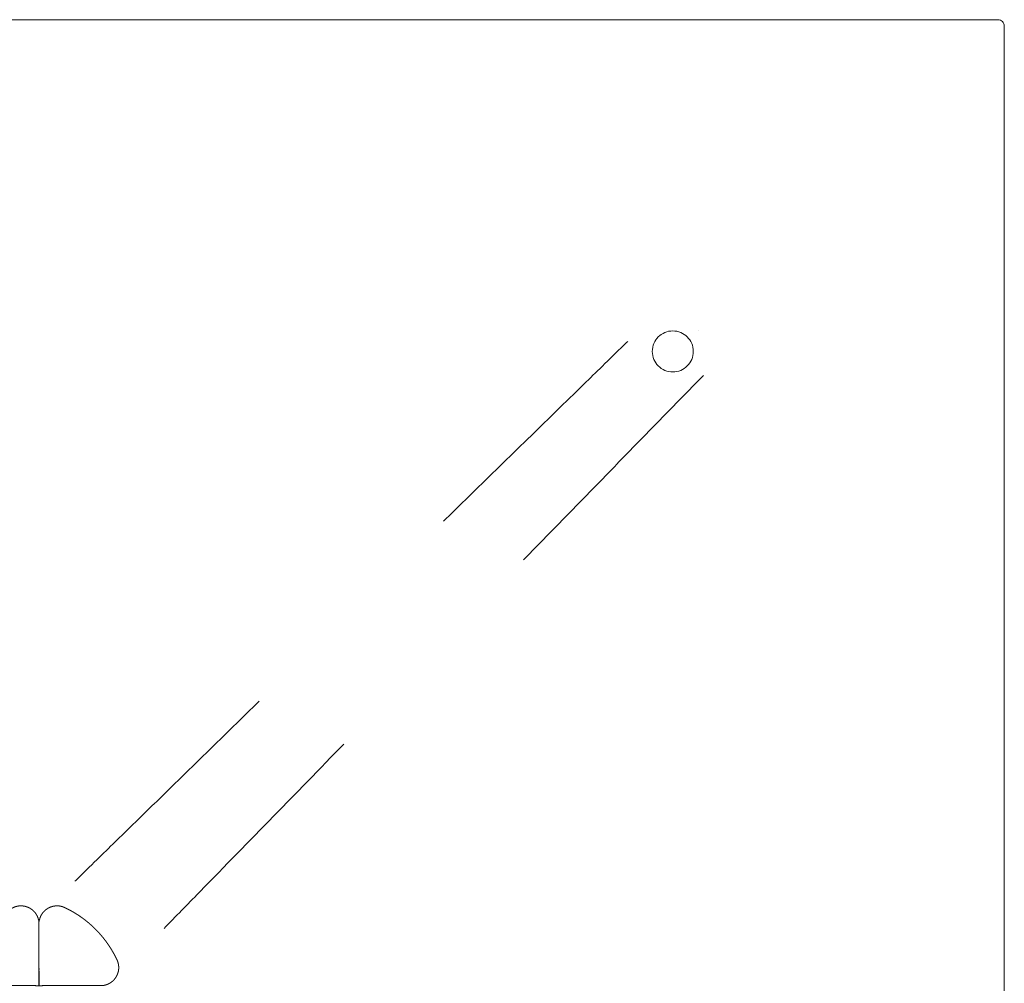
# Model space of a CAD drawing. Header units: metres. Extents: x -0.56 to 3.25, y -0.56 to 0.56.
# Tile 21 of 23: x 0.99 to 1.38, y 0 to 0.38. Entities that reach past the tile are written whole.
import ezdxf

# ---------------------------------------------------------------- set-up
doc = ezdxf.new("R2010")
doc.units = ezdxf.units.M
doc.header["$MEASUREMENT"] = 0
doc.linetypes.add('Dash Style-1', pattern=[0.10582, 0.0529, -0.05292])
doc.layers.add('72_VITRA_HRESID_D2_TB_FOOT_UNDER', color=8, linetype='Dash Style-1', lineweight=5)
doc.layers.add('72_VITRA_HRESID_D2_TB_TABLE_TOP', color=7, linetype='Continuous', lineweight=5)
doc.layers.add('72_VITRA_INSERT', color=7, linetype='Continuous')

# ---------------------------------------------------------------- blocks, each defined once
blk = doc.blocks.new('72_VITRA_HRESID_D2_BELLEVILLE_TABLE_BISTRO_750_X_750_FOOT_UNDER')
at = {"layer": '72_VITRA_HRESID_D2_TB_FOOT_UNDER', "flags": 128}
blk.add_lwpolyline([(0.25419, 0.24621, -1), (0.23824, 0.24621, -1)], format="xyb", close=True, dxfattribs=at)
blk.add_lwpolyline([(0.25419, 0.24621, -1), (0.23824, 0.24621, -1)], format="xyb", close=True, dxfattribs=at)
at = {"layer": '72_VITRA_HRESID_D2_TB_FOOT_UNDER'}
for points in [[(-0.23688, 0.25809), (-0.23688, 0.2581), (-0.23689, 0.2581), (-0.23702, 0.25824), (-0.23717, 0.25837), (-0.23732, 0.2585), (-0.23747, 0.25863), (-0.23763, 0.25876), (-0.2378, 0.25888), (-0.23796, 0.25901), (-0.23809, 0.25909), (-0.23823, 0.25918), (-0.23835, 0.25926), (-0.23848, 0.25934), (-0.23866, 0.25944), (-0.23883, 0.25954), (-0.23897, 0.25961), (-0.2391, 0.25967), (-0.23919, 0.25972), (-0.23928, 0.25976), (-0.23942, 0.25982), (-0.23956, 0.25988), (-0.23975, 0.25996), (-0.23993, 0.26003), (-0.24008, 0.26008), (-0.24022, 0.26013), (-0.24036, 0.26017), (-0.24051, 0.26022), (-0.2407, 0.26027), (-0.2409, 0.26033), (-0.24109, 0.26037), (-0.24129, 0.26042), (-0.24149, 0.26045), (-0.24168, 0.26049), (-0.24188, 0.26052), (-0.24208, 0.26055), (-0.24228, 0.26057), (-0.24248, 0.26059), (-0.24268, 0.26061), (-0.24289, 0.26062), (-0.24309, 0.26063), (-0.24329, 0.26064), (-0.24349, 0.26064), (-0.24369, 0.26064), (-0.24389, 0.26064), (-0.24409, 0.26063), (-0.24429, 0.26062), (-0.2445, 0.2606), (-0.2447, 0.26059), (-0.2449, 0.26057), (-0.2451, 0.26054), (-0.2453, 0.26052), (-0.2455, 0.26049), (-0.24569, 0.26046), (-0.24589, 0.26042), (-0.24609, 0.26038), (-0.24629, 0.26034), (-0.24648, 0.2603), (-0.24668, 0.26025), (-0.24688, 0.2602), (-0.24707, 0.26015), (-0.24726, 0.2601), (-0.24746, 0.26004), (-0.24765, 0.25998), (-0.24784, 0.25992), (-0.24803, 0.25986), (-0.24822, 0.25979), (-0.24841, 0.25972), (-0.2486, 0.25965), (-0.24879, 0.25958), (-0.24898, 0.2595), (-0.24916, 0.25943), (-0.24935, 0.25935), (-0.24953, 0.25927), (-0.24971, 0.25918), (-0.2499, 0.2591), (-0.25008, 0.25901), (-0.25026, 0.25892), (-0.25044, 0.25883), (-0.25062, 0.25873), (-0.25079, 0.25864), (-0.25097, 0.25854), (-0.25123, 0.25839), (-0.25149, 0.25824), (-0.25175, 0.25808), (-0.252, 0.25791), (-0.25225, 0.25775), (-0.25251, 0.25758), (-0.25275, 0.2574), (-0.25299, 0.25723), (-0.25323, 0.25704), (-0.25347, 0.25686), (-0.25371, 0.25667), (-0.25394, 0.25648), (-0.25417, 0.25629), (-0.2544, 0.25609), (-0.25469, 0.25582), (-0.25498, 0.25555), (-0.25527, 0.25527), (-0.25527, 0.25526), (-0.25527, 0.25526), (-0.25555, 0.25498), (-0.25582, 0.25469), (-0.25609, 0.2544), (-0.25635, 0.25409), (-0.25661, 0.25379), (-0.25686, 0.25347), (-0.25711, 0.25316), (-0.25734, 0.25283), (-0.25758, 0.25251), (-0.2578, 0.25217), (-0.25803, 0.25183), (-0.25818, 0.25158), (-0.25834, 0.25132), (-0.25849, 0.25106), (-0.25864, 0.25079), (-0.25878, 0.25053), (-0.25892, 0.25026), (-0.25901, 0.25008), (-0.2591, 0.2499), (-0.25918, 0.24971), (-0.25927, 0.24953), (-0.25935, 0.24935), (-0.25943, 0.24916), (-0.2595, 0.24898), (-0.25958, 0.24879), (-0.25965, 0.2486), (-0.25972, 0.24841), (-0.25979, 0.24822), (-0.25986, 0.24803), (-0.25992, 0.24784), (-0.25998, 0.24765), (-0.26004, 0.24746), (-0.2601, 0.24726), (-0.26015, 0.24707), (-0.2602, 0.24688), (-0.26025, 0.24668), (-0.2603, 0.24648), (-0.26034, 0.24629), (-0.26038, 0.24609), (-0.26042, 0.24589), (-0.26046, 0.24569), (-0.26049, 0.2455), (-0.26052, 0.2453), (-0.26054, 0.2451), (-0.26057, 0.2449), (-0.26059, 0.2447), (-0.2606, 0.2445), (-0.26062, 0.24429), (-0.26063, 0.24409), (-0.26064, 0.24389), (-0.26064, 0.24369), (-0.26064, 0.24349), (-0.26064, 0.24329), (-0.26063, 0.24309), (-0.26062, 0.24289), (-0.26061, 0.24268), (-0.26059, 0.24248), (-0.26057, 0.24228), (-0.26055, 0.24208), (-0.26052, 0.24188), (-0.26049, 0.24168), (-0.26045, 0.24149), (-0.26042, 0.24129), (-0.26037, 0.24109), (-0.26033, 0.2409), (-0.26027, 0.2407), (-0.26022, 0.24051), (-0.26016, 0.24032), (-0.2601, 0.24012), (-0.26003, 0.23994), (-0.25996, 0.23975), (-0.25988, 0.23956), (-0.2598, 0.23937), (-0.25972, 0.23919), (-0.25963, 0.23901), (-0.25954, 0.23883), (-0.25944, 0.23866), (-0.25934, 0.23848), (-0.25923, 0.23831), (-0.25912, 0.23814), (-0.25901, 0.23797), (-0.25889, 0.23781), (-0.25877, 0.23765), (-0.25865, 0.23749), (-0.25852, 0.23734), (-0.25838, 0.23718), (-0.25825, 0.23703), (-0.25809, 0.23688), (-0.14357, 0.11953), (-0.02904, 0.00217), (-0.02905, 0.00219), (-0.02907, 0.0022), (-0.02913, 0.00227), (-0.02919, 0.00234), (-0.02925, 0.0024), (-0.02933, 0.0025), (-0.02941, 0.00259), (-0.02949, 0.0027), (-0.02957, 0.0028), (-0.02962, 0.00287), (-0.02967, 0.00294), (-0.02974, 0.00304), (-0.02982, 0.00315), (-0.02988, 0.00325), (-0.02995, 0.00336), (-0.03, 0.00344), (-0.03004, 0.00351), (-0.0301, 0.00362), (-0.03016, 0.00373), (-0.03022, 0.00385), (-0.03028, 0.00396), (-0.03033, 0.00408), (-0.03039, 0.0042), (-0.03044, 0.00431), (-0.03048, 0.00443), (-0.03053, 0.00455), (-0.03057, 0.00467), (-0.03061, 0.0048), (-0.03065, 0.00492), (-0.03069, 0.00504), (-0.03073, 0.00516), (-0.03076, 0.00529), (-0.03079, 0.00541), (-0.03081, 0.00549), (-0.03083, 0.00558), (-0.03085, 0.0057), (-0.03087, 0.00583), (-0.03089, 0.00595), (-0.03091, 0.00608), (-0.03092, 0.00617), (-0.03093, 0.00625), (-0.03094, 0.00638), (-0.03096, 0.00651), (-0.03096, 0.00663), (-0.03097, 0.00676), (-0.03097, 0.00689), (-0.03097, 0.00702), (-0.03097, 0.00715), (-0.03097, 0.00727), (-0.03096, 0.0074), (-0.03095, 0.00753), (-0.03094, 0.00766), (-0.03093, 0.00779), (-0.03091, 0.00791), (-0.03089, 0.00804), (-0.03087, 0.00817), (-0.03085, 0.00829), (-0.03083, 0.00842), (-0.0308, 0.00854), (-0.03077, 0.00867), (-0.03074, 0.00879), (-0.03071, 0.00888), (-0.03069, 0.00896), (-0.03067, 0.00904), (-0.03064, 0.00912), (-0.0306, 0.00924), (-0.03056, 0.00936), (-0.0305, 0.00951), (-0.03045, 0.00966), (-0.0304, 0.00977), (-0.03036, 0.00987), (-0.03031, 0.00997), (-0.0303, 0.00999), (-0.03029, 0.01), (-0.03007, 0.01048), (-0.02984, 0.01095), (-0.0296, 0.01141), (-0.02935, 0.01188), (-0.02911, 0.01234), (-0.02885, 0.0128), (-0.02859, 0.01325), (-0.02832, 0.0137), (-0.02806, 0.01415), (-0.02778, 0.01459), (-0.0275, 0.01504), (-0.02721, 0.01547), (-0.02692, 0.01591), (-0.02661, 0.01634), (-0.02631, 0.01677), (-0.026, 0.01719), (-0.02569, 0.01761), (-0.02537, 0.01802), (-0.02504, 0.01844), (-0.02471, 0.01884), (-0.02438, 0.01925), (-0.02404, 0.01964), (-0.02369, 0.02004), (-0.02334, 0.02043), (-0.02299, 0.02081), (-0.02264, 0.02118), (-0.02229, 0.02155), (-0.02192, 0.02192), (-0.02155, 0.02229), (-0.02118, 0.02264), (-0.02081, 0.02299), (-0.02043, 0.02334), (-0.02004, 0.02369), (-0.01964, 0.02404), (-0.01925, 0.02438), (-0.01884, 0.02471), (-0.01844, 0.02504), (-0.01802, 0.02537), (-0.01761, 0.02569), (-0.01719, 0.026), (-0.01677, 0.02631), (-0.01634, 0.02661), (-0.01591, 0.02692), (-0.01547, 0.02721), (-0.01504, 0.0275), (-0.01459, 0.02778), (-0.01415, 0.02806), (-0.0137, 0.02832), (-0.01325, 0.02859), (-0.0128, 0.02885), (-0.01234, 0.02911), (-0.01188, 0.02935), (-0.01141, 0.0296), (-0.01095, 0.02984), (-0.01048, 0.03007), (-0.01, 0.03029), (-0.00999, 0.0303), (-0.00997, 0.03031), (-0.00987, 0.03036), (-0.00977, 0.0304), (-0.00966, 0.03045), (-0.00951, 0.0305), (-0.00936, 0.03056), (-0.00924, 0.0306), (-0.00912, 0.03064), (-0.00904, 0.03067), (-0.00896, 0.03069), (-0.00888, 0.03071), (-0.00879, 0.03074), (-0.00867, 0.03077), (-0.00854, 0.0308), (-0.00842, 0.03083), (-0.00829, 0.03085), (-0.00817, 0.03087), (-0.00804, 0.03089), (-0.00791, 0.03091), (-0.00779, 0.03093), (-0.00766, 0.03094), (-0.00753, 0.03095), (-0.0074, 0.03096), (-0.00727, 0.03097), (-0.00715, 0.03097), (-0.00702, 0.03097), (-0.00689, 0.03097), (-0.00676, 0.03097), (-0.00663, 0.03096), (-0.00651, 0.03096), (-0.00638, 0.03094), (-0.00625, 0.03093), (-0.00617, 0.03092), (-0.00608, 0.03091), (-0.00595, 0.03089), (-0.00583, 0.03087), (-0.0057, 0.03085), (-0.00558, 0.03083), (-0.00549, 0.03081), (-0.00541, 0.03079), (-0.00529, 0.03076), (-0.00516, 0.03073), (-0.00504, 0.03069), (-0.00492, 0.03065), (-0.0048, 0.03061), (-0.00467, 0.03057), (-0.00455, 0.03053), (-0.00443, 0.03048), (-0.00431, 0.03044), (-0.0042, 0.03039), (-0.00408, 0.03033), (-0.00396, 0.03028), (-0.00385, 0.03022), (-0.00373, 0.03016), (-0.00362, 0.0301), (-0.00351, 0.03004), (-0.00344, 0.03), (-0.00336, 0.02995), (-0.00325, 0.02988), (-0.00315, 0.02982), (-0.00304, 0.02974), (-0.00294, 0.02967), (-0.00287, 0.02962), (-0.0028, 0.02957), (-0.0027, 0.02949), (-0.00259, 0.02941), (-0.0025, 0.02933), (-0.0024, 0.02925), (-0.00234, 0.02919), (-0.00227, 0.02913), (-0.0022, 0.02907), (-0.00219, 0.02905), (-0.00217, 0.02904), (-0.11953, 0.14357), (-0.23688, 0.25809)], [(0.25809, 0.23688), (0.2581, 0.23688), (0.2581, 0.23689), (0.25824, 0.23702), (0.25837, 0.23717), (0.2585, 0.23732), (0.25863, 0.23747), (0.25876, 0.23763), (0.25888, 0.2378), (0.25901, 0.23796), (0.25909, 0.23809), (0.25918, 0.23823), (0.25926, 0.23835), (0.25934, 0.23848), (0.25944, 0.23866), (0.25954, 0.23883), (0.25961, 0.23897), (0.25967, 0.2391), (0.25972, 0.23919), (0.25976, 0.23928), (0.25982, 0.23942), (0.25988, 0.23956), (0.25996, 0.23975), (0.26003, 0.23993), (0.26008, 0.24008), (0.26013, 0.24022), (0.26017, 0.24036), (0.26022, 0.24051), (0.26027, 0.2407), (0.26033, 0.2409), (0.26037, 0.24109), (0.26042, 0.24129), (0.26045, 0.24149), (0.26049, 0.24168), (0.26052, 0.24188), (0.26055, 0.24208), (0.26057, 0.24228), (0.26059, 0.24248), (0.26061, 0.24268), (0.26062, 0.24289), (0.26063, 0.24309), (0.26064, 0.24329), (0.26064, 0.24349), (0.26064, 0.24369), (0.26064, 0.24389), (0.26063, 0.24409), (0.26062, 0.24429), (0.2606, 0.2445), (0.26059, 0.2447), (0.26057, 0.2449), (0.26054, 0.2451), (0.26052, 0.2453), (0.26049, 0.2455), (0.26046, 0.24569), (0.26042, 0.24589), (0.26038, 0.24609), (0.26034, 0.24629), (0.2603, 0.24648), (0.26025, 0.24668), (0.2602, 0.24688), (0.26015, 0.24707), (0.2601, 0.24726), (0.26004, 0.24746), (0.25998, 0.24765), (0.25992, 0.24784), (0.25986, 0.24803), (0.25979, 0.24822), (0.25972, 0.24841), (0.25965, 0.2486), (0.25958, 0.24879), (0.2595, 0.24898), (0.25943, 0.24916), (0.25935, 0.24935), (0.25927, 0.24953), (0.25918, 0.24971), (0.2591, 0.2499), (0.25901, 0.25008), (0.25892, 0.25026), (0.25883, 0.25044), (0.25873, 0.25062), (0.25864, 0.25079), (0.25854, 0.25097), (0.25839, 0.25123), (0.25824, 0.25149), (0.25808, 0.25175), (0.25791, 0.252), (0.25775, 0.25225), (0.25758, 0.25251), (0.2574, 0.25275), (0.25723, 0.25299), (0.25704, 0.25323), (0.25686, 0.25347), (0.25667, 0.25371), (0.25648, 0.25394), (0.25629, 0.25417), (0.25609, 0.2544), (0.25582, 0.25469), (0.25555, 0.25498), (0.25527, 0.25527), (0.25526, 0.25527), (0.25526, 0.25527), (0.25498, 0.25555), (0.25469, 0.25582), (0.2544, 0.25609), (0.25409, 0.25635), (0.25379, 0.25661), (0.25347, 0.25686), (0.25316, 0.25711), (0.25283, 0.25734), (0.25251, 0.25758), (0.25217, 0.2578), (0.25183, 0.25803), (0.25158, 0.25818), (0.25132, 0.25834), (0.25106, 0.25849), (0.25079, 0.25864), (0.25053, 0.25878), (0.25026, 0.25892), (0.25008, 0.25901), (0.2499, 0.2591), (0.24971, 0.25918), (0.24953, 0.25927), (0.24935, 0.25935), (0.24916, 0.25943), (0.24898, 0.2595), (0.24879, 0.25958), (0.2486, 0.25965), (0.24841, 0.25972), (0.24822, 0.25979), (0.24803, 0.25986), (0.24784, 0.25992), (0.24765, 0.25998), (0.24746, 0.26004), (0.24726, 0.2601), (0.24707, 0.26015), (0.24688, 0.2602), (0.24668, 0.26025), (0.24648, 0.2603), (0.24629, 0.26034), (0.24609, 0.26038), (0.24589, 0.26042), (0.24569, 0.26046), (0.2455, 0.26049), (0.2453, 0.26052), (0.2451, 0.26054), (0.2449, 0.26057), (0.2447, 0.26059), (0.2445, 0.2606), (0.24429, 0.26062), (0.24409, 0.26063), (0.24389, 0.26064), (0.24369, 0.26064), (0.24349, 0.26064), (0.24329, 0.26064), (0.24309, 0.26063), (0.24289, 0.26062), (0.24268, 0.26061), (0.24248, 0.26059), (0.24228, 0.26057), (0.24208, 0.26055), (0.24188, 0.26052), (0.24168, 0.26049), (0.24149, 0.26045), (0.24129, 0.26042), (0.24109, 0.26037), (0.2409, 0.26033), (0.2407, 0.26027), (0.24051, 0.26022), (0.24032, 0.26016), (0.24012, 0.2601), (0.23994, 0.26003), (0.23975, 0.25996), (0.23956, 0.25988), (0.23937, 0.2598), (0.23919, 0.25972), (0.23901, 0.25963), (0.23883, 0.25954), (0.23866, 0.25944), (0.23848, 0.25934), (0.23831, 0.25923), (0.23814, 0.25912), (0.23797, 0.25901), (0.23781, 0.25889), (0.23765, 0.25877), (0.23749, 0.25865), (0.23734, 0.25852), (0.23718, 0.25838), (0.23703, 0.25825), (0.23688, 0.25809), (0.11953, 0.14357), (0.00217, 0.02904), (0.00219, 0.02905), (0.0022, 0.02907), (0.00227, 0.02913), (0.00234, 0.02919), (0.0024, 0.02925), (0.0025, 0.02933), (0.00259, 0.02941), (0.0027, 0.02949), (0.0028, 0.02957), (0.00287, 0.02962), (0.00294, 0.02967), (0.00304, 0.02974), (0.00315, 0.02982), (0.00325, 0.02988), (0.00336, 0.02995), (0.00344, 0.03), (0.00351, 0.03004), (0.00362, 0.0301), (0.00373, 0.03016), (0.00385, 0.03022), (0.00396, 0.03028), (0.00408, 0.03033), (0.0042, 0.03039), (0.00431, 0.03044), (0.00443, 0.03048), (0.00455, 0.03053), (0.00467, 0.03057), (0.0048, 0.03061), (0.00492, 0.03065), (0.00504, 0.03069), (0.00516, 0.03073), (0.00529, 0.03076), (0.00541, 0.03079), (0.00549, 0.03081), (0.00558, 0.03083), (0.0057, 0.03085), (0.00583, 0.03087), (0.00595, 0.03089), (0.00608, 0.03091), (0.00617, 0.03092), (0.00625, 0.03093), (0.00638, 0.03094), (0.00651, 0.03096), (0.00663, 0.03096), (0.00676, 0.03097), (0.00689, 0.03097), (0.00702, 0.03097), (0.00715, 0.03097), (0.00727, 0.03097), (0.0074, 0.03096), (0.00753, 0.03095), (0.00766, 0.03094), (0.00779, 0.03093), (0.00791, 0.03091), (0.00804, 0.03089), (0.00817, 0.03087), (0.00829, 0.03085), (0.00842, 0.03083), (0.00854, 0.0308), (0.00867, 0.03077), (0.00879, 0.03074), (0.00888, 0.03071), (0.00896, 0.03069), (0.00904, 0.03067), (0.00912, 0.03064), (0.00924, 0.0306), (0.00936, 0.03056), (0.00951, 0.0305), (0.00966, 0.03045), (0.00977, 0.0304), (0.00987, 0.03036), (0.00997, 0.03031), (0.00999, 0.0303), (0.01, 0.03029), (0.01048, 0.03007), (0.01095, 0.02984), (0.01141, 0.0296), (0.01188, 0.02935), (0.01234, 0.02911), (0.0128, 0.02885), (0.01325, 0.02859), (0.0137, 0.02832), (0.01415, 0.02806), (0.01459, 0.02778), (0.01504, 0.0275), (0.01547, 0.02721), (0.01591, 0.02692), (0.01634, 0.02661), (0.01677, 0.02631), (0.01719, 0.026), (0.01761, 0.02569), (0.01802, 0.02537), (0.01844, 0.02504), (0.01884, 0.02471), (0.01925, 0.02438), (0.01964, 0.02404), (0.02004, 0.02369), (0.02043, 0.02334), (0.02081, 0.02299), (0.02118, 0.02264), (0.02155, 0.02229), (0.02192, 0.02192), (0.02229, 0.02155), (0.02264, 0.02118), (0.02299, 0.02081), (0.02334, 0.02043), (0.02369, 0.02004), (0.02404, 0.01964), (0.02438, 0.01925), (0.02471, 0.01884), (0.02504, 0.01844), (0.02537, 0.01802), (0.02569, 0.01761), (0.026, 0.01719), (0.02631, 0.01677), (0.02661, 0.01634), (0.02692, 0.01591), (0.02721, 0.01547), (0.0275, 0.01504), (0.02778, 0.01459), (0.02806, 0.01415), (0.02832, 0.0137), (0.02859, 0.01325), (0.02885, 0.0128), (0.02911, 0.01234), (0.02935, 0.01188), (0.0296, 0.01141), (0.02984, 0.01095), (0.03007, 0.01048), (0.03029, 0.01), (0.0303, 0.00999), (0.03031, 0.00997), (0.03036, 0.00987), (0.0304, 0.00977), (0.03045, 0.00966), (0.0305, 0.00951), (0.03056, 0.00936), (0.0306, 0.00924), (0.03064, 0.00912), (0.03067, 0.00904), (0.03069, 0.00896), (0.03071, 0.00888), (0.03074, 0.00879), (0.03077, 0.00867), (0.0308, 0.00854), (0.03083, 0.00842), (0.03085, 0.00829), (0.03087, 0.00817), (0.03089, 0.00804), (0.03091, 0.00791), (0.03093, 0.00779), (0.03094, 0.00766), (0.03095, 0.00753), (0.03096, 0.0074), (0.03097, 0.00727), (0.03097, 0.00715), (0.03097, 0.00702), (0.03097, 0.00689), (0.03097, 0.00676), (0.03096, 0.00663), (0.03096, 0.00651), (0.03094, 0.00638), (0.03093, 0.00625), (0.03092, 0.00617), (0.03091, 0.00608), (0.03089, 0.00595), (0.03087, 0.00583), (0.03085, 0.0057), (0.03083, 0.00558), (0.03081, 0.00549), (0.03079, 0.00541), (0.03076, 0.00529), (0.03073, 0.00516), (0.03069, 0.00504), (0.03065, 0.00492), (0.03061, 0.0048), (0.03057, 0.00467), (0.03053, 0.00455), (0.03048, 0.00443), (0.03044, 0.00431), (0.03039, 0.0042), (0.03033, 0.00408), (0.03028, 0.00396), (0.03022, 0.00385), (0.03016, 0.00373), (0.0301, 0.00362), (0.03004, 0.00351), (0.03, 0.00344), (0.02995, 0.00336), (0.02988, 0.00325), (0.02982, 0.00315), (0.02974, 0.00304), (0.02967, 0.00294), (0.02962, 0.00287), (0.02957, 0.0028), (0.02949, 0.0027), (0.02941, 0.00259), (0.02933, 0.0025), (0.02925, 0.0024), (0.02919, 0.00234), (0.02913, 0.00227), (0.02907, 0.0022), (0.02905, 0.00219), (0.02904, 0.00217), (0.14357, 0.11953), (0.25809, 0.23688)]]:
    blk.add_open_spline(points, degree=2, knots=[0, 0, 0, 0.00001, 0.00001, 0.00061, 0.00061, 0.00121, 0.00121, 0.001811, 0.001811, 0.002411, 0.002411, 0.003011, 0.003011, 0.003612, 0.003612, 0.004212, 0.004212, 0.004812, 0.004812, 0.005413, 0.005413, 0.006013, 0.006013, 0.006613, 0.006613, 0.007214, 0.007214, 0.007814, 0.007814, 0.008414, 0.008414, 0.009015, 0.009015, 0.009615, 0.009615, 0.010215, 0.010215, 0.010816, 0.010816, 0.011416, 0.011416, 0.012016, 0.012016, 0.012617, 0.012617, 0.013217, 0.013217, 0.013817, 0.013817, 0.014418, 0.014418, 0.015018, 0.015018, 0.015618, 0.015618, 0.016219, 0.016219, 0.016819, 0.016819, 0.017419, 0.017419, 0.01802, 0.01802, 0.01862, 0.01862, 0.01922, 0.01922, 0.019821, 0.019821, 0.020421, 0.020421, 0.021021, 0.021021, 0.021622, 0.021622, 0.022222, 0.022222, 0.022822, 0.022822, 0.023423, 0.023423, 0.024023, 0.024023, 0.024623, 0.024623, 0.025224, 0.025224, 0.025824, 0.025824, 0.026424, 0.026424, 0.027025, 0.027025, 0.027625, 0.027625, 0.028225, 0.028225, 0.028826, 0.028826, 0.028835, 0.028835, 0.029417, 0.029417, 0.029998, 0.029998, 0.03058, 0.03058, 0.031161, 0.031161, 0.031743, 0.031743, 0.032324, 0.032324, 0.032906, 0.032906, 0.033488, 0.033488, 0.034069, 0.034069, 0.034651, 0.034651, 0.035232, 0.035232, 0.035814, 0.035814, 0.036395, 0.036395, 0.036977, 0.036977, 0.037558, 0.037558, 0.03814, 0.03814, 0.038721, 0.038721, 0.039303, 0.039303, 0.039885, 0.039885, 0.040466, 0.040466, 0.041048, 0.041048, 0.041629, 0.041629, 0.042211, 0.042211, 0.042792, 0.042792, 0.043374, 0.043374, 0.043955, 0.043955, 0.044537, 0.044537, 0.045119, 0.045119, 0.0457, 0.0457, 0.046282, 0.046282, 0.046863, 0.046863, 0.047445, 0.047445, 0.048026, 0.048026, 0.048608, 0.048608, 0.049189, 0.049189, 0.049771, 0.049771, 0.050352, 0.050352, 0.050934, 0.050934, 0.051516, 0.051516, 0.052097, 0.052097, 0.052679, 0.052679, 0.05326, 0.05326, 0.053842, 0.053842, 0.054423, 0.054423, 0.500036, 0.500036, 0.500085, 0.500085, 0.500357, 0.500357, 0.500629, 0.500629, 0.500901, 0.500901, 0.501173, 0.501173, 0.501445, 0.501445, 0.501717, 0.501717, 0.501989, 0.501989, 0.502261, 0.502261, 0.502533, 0.502533, 0.502805, 0.502805, 0.503077, 0.503077, 0.503349, 0.503349, 0.503621, 0.503621, 0.503893, 0.503893, 0.504165, 0.504165, 0.504437, 0.504437, 0.504709, 0.504709, 0.504981, 0.504981, 0.505253, 0.505253, 0.505525, 0.505525, 0.505797, 0.505797, 0.506069, 0.506069, 0.506341, 0.506341, 0.506613, 0.506613, 0.506885, 0.506885, 0.507157, 0.507157, 0.507429, 0.507429, 0.507701, 0.507701, 0.507973, 0.507973, 0.508245, 0.508245, 0.508517, 0.508517, 0.508789, 0.508789, 0.509061, 0.509061, 0.509333, 0.509333, 0.509605, 0.509605, 0.509645, 0.509645, 0.5109, 0.5109, 0.512154, 0.512154, 0.513409, 0.513409, 0.514664, 0.514664, 0.515919, 0.515919, 0.517173, 0.517173, 0.518428, 0.518428, 0.519683, 0.519683, 0.520938, 0.520938, 0.522193, 0.522193, 0.523447, 0.523447, 0.524702, 0.524702, 0.525957, 0.525957, 0.527212, 0.527212, 0.528466, 0.528466, 0.529721, 0.529721, 0.530976, 0.530976, 0.532231, 0.532231, 0.533486, 0.533486, 0.53474, 0.53474, 0.535995, 0.535995, 0.53725, 0.53725, 0.538505, 0.538505, 0.53976, 0.53976, 0.541014, 0.541014, 0.542269, 0.542269, 0.543524, 0.543524, 0.544779, 0.544779, 0.544818, 0.544818, 0.54509, 0.54509, 0.545362, 0.545362, 0.545634, 0.545634, 0.545906, 0.545906, 0.546178, 0.546178, 0.54645, 0.54645, 0.546722, 0.546722, 0.546994, 0.546994, 0.547266, 0.547266, 0.547538, 0.547538, 0.54781, 0.54781, 0.548082, 0.548082, 0.548354, 0.548354, 0.548626, 0.548626, 0.548898, 0.548898, 0.54917, 0.54917, 0.549442, 0.549442, 0.549714, 0.549714, 0.549986, 0.549986, 0.550258, 0.550258, 0.55053, 0.55053, 0.550802, 0.550802, 0.551074, 0.551074, 0.551346, 0.551346, 0.551618, 0.551618, 0.55189, 0.55189, 0.552162, 0.552162, 0.552434, 0.552434, 0.552706, 0.552706, 0.552978, 0.552978, 0.55325, 0.55325, 0.553522, 0.553522, 0.553794, 0.553794, 0.554066, 0.554066, 0.554338, 0.554338, 0.554387, 0.554387, 1, 1, 1], dxfattribs=at)
for points, weights in [([(-0.025, 0), (-0.0125, 0), (0, 0), (0, 0.0125), (0, 0.025), (-0.00017, 0.02558), (-0.00035, 0.02615), (-0.00035, 0.02616), (-0.00035, 0.02617), (-0.0007, 0.0272), (-0.00133, 0.02808), (-0.00133, 0.02808), (-0.00133, 0.02808), (-0.00161, 0.02846), (-0.00193, 0.0288), (-0.00199, 0.02886), (-0.00205, 0.02892), (-0.00205, 0.02892), (-0.00205, 0.02892), (-0.00212, 0.02899), (-0.00219, 0.02906), (-0.00212, 0.02899), (-0.00205, 0.02892), (-0.00211, 0.02898), (-0.00217, 0.02904), (-0.00219, 0.02905), (-0.0022, 0.02907), (-0.00227, 0.02913), (-0.00234, 0.02919), (-0.0024, 0.02925), (-0.0025, 0.02933), (-0.00259, 0.02941), (-0.0027, 0.02949), (-0.0028, 0.02957), (-0.00287, 0.02962), (-0.00294, 0.02967), (-0.00304, 0.02974), (-0.00315, 0.02982), (-0.00325, 0.02988), (-0.00336, 0.02995), (-0.00344, 0.03), (-0.00351, 0.03004), (-0.00362, 0.0301), (-0.00373, 0.03016), (-0.00385, 0.03022), (-0.00396, 0.03028), (-0.00408, 0.03033), (-0.0042, 0.03039), (-0.00431, 0.03044), (-0.00443, 0.03048), (-0.00455, 0.03053), (-0.00467, 0.03057), (-0.0048, 0.03061), (-0.00492, 0.03065), (-0.00504, 0.03069), (-0.00516, 0.03073), (-0.00529, 0.03076), (-0.00541, 0.03079), (-0.00549, 0.03081), (-0.00558, 0.03083), (-0.0057, 0.03085), (-0.00583, 0.03087), (-0.00595, 0.03089), (-0.00608, 0.03091), (-0.00617, 0.03092), (-0.00625, 0.03093), (-0.00638, 0.03094), (-0.00651, 0.03096), (-0.00663, 0.03096), (-0.00676, 0.03097), (-0.00689, 0.03097), (-0.00702, 0.03097), (-0.00715, 0.03097), (-0.00727, 0.03097), (-0.0074, 0.03096), (-0.00753, 0.03095), (-0.00766, 0.03094), (-0.00779, 0.03093), (-0.00791, 0.03091), (-0.00804, 0.03089), (-0.00817, 0.03087), (-0.00829, 0.03085), (-0.00842, 0.03083), (-0.00854, 0.0308), (-0.00867, 0.03077), (-0.00879, 0.03074), (-0.00888, 0.03071), (-0.00896, 0.03069), (-0.00904, 0.03067), (-0.00912, 0.03064), (-0.00924, 0.0306), (-0.00936, 0.03056), (-0.00951, 0.0305), (-0.00966, 0.03045), (-0.00977, 0.0304), (-0.00987, 0.03036), (-0.00997, 0.03031), (-0.00999, 0.0303), (-0.01, 0.03029), (-0.01048, 0.03007), (-0.01095, 0.02984), (-0.01141, 0.0296), (-0.01188, 0.02935), (-0.01234, 0.02911), (-0.0128, 0.02885), (-0.01325, 0.02859), (-0.0137, 0.02832), (-0.01415, 0.02806), (-0.01459, 0.02778), (-0.01504, 0.0275), (-0.01547, 0.02721), (-0.01591, 0.02692), (-0.01634, 0.02661), (-0.01677, 0.02631), (-0.01719, 0.026), (-0.01761, 0.02569), (-0.01802, 0.02537), (-0.01844, 0.02504), (-0.01884, 0.02471), (-0.01925, 0.02438), (-0.01964, 0.02404), (-0.02004, 0.02369), (-0.02043, 0.02334), (-0.02081, 0.02299), (-0.02118, 0.02264), (-0.02155, 0.02229), (-0.02192, 0.02192), (-0.02229, 0.02155), (-0.02264, 0.02118), (-0.02299, 0.02081), (-0.02334, 0.02043), (-0.02369, 0.02004), (-0.02404, 0.01964), (-0.02438, 0.01925), (-0.02471, 0.01884), (-0.02504, 0.01844), (-0.02537, 0.01802), (-0.02569, 0.01761), (-0.026, 0.01719), (-0.02631, 0.01677), (-0.02661, 0.01634), (-0.02692, 0.01591), (-0.02721, 0.01547), (-0.0275, 0.01504), (-0.02778, 0.01459), (-0.02806, 0.01415), (-0.02832, 0.0137), (-0.02859, 0.01325), (-0.02885, 0.0128), (-0.02911, 0.01234), (-0.02935, 0.01188), (-0.0296, 0.01141), (-0.02984, 0.01095), (-0.03007, 0.01048), (-0.03029, 0.01), (-0.0303, 0.00999), (-0.03031, 0.00997), (-0.03036, 0.00987), (-0.0304, 0.00977), (-0.03045, 0.00966), (-0.0305, 0.00951), (-0.03056, 0.00936), (-0.0306, 0.00924), (-0.03064, 0.00912), (-0.03067, 0.00904), (-0.03069, 0.00896), (-0.03071, 0.00888), (-0.03074, 0.00879), (-0.03077, 0.00867), (-0.0308, 0.00854), (-0.03083, 0.00842), (-0.03085, 0.00829), (-0.03087, 0.00817), (-0.03089, 0.00804), (-0.03091, 0.00791), (-0.03093, 0.00779), (-0.03094, 0.00766), (-0.03095, 0.00753), (-0.03096, 0.0074), (-0.03097, 0.00727), (-0.03097, 0.00715), (-0.03097, 0.00702), (-0.03097, 0.00689), (-0.03097, 0.00676), (-0.03096, 0.00663), (-0.03096, 0.00651), (-0.03094, 0.00638), (-0.03093, 0.00625), (-0.03092, 0.00617), (-0.03091, 0.00608), (-0.03089, 0.00595), (-0.03087, 0.00583), (-0.03085, 0.0057), (-0.03083, 0.00558), (-0.03081, 0.00549), (-0.03079, 0.00541), (-0.03076, 0.00529), (-0.03073, 0.00516), (-0.03069, 0.00504), (-0.03065, 0.00492), (-0.03061, 0.0048), (-0.03057, 0.00467), (-0.03053, 0.00455), (-0.03048, 0.00443), (-0.03044, 0.00431), (-0.03039, 0.0042), (-0.03033, 0.00408), (-0.03028, 0.00396), (-0.03022, 0.00385), (-0.03016, 0.00373), (-0.0301, 0.00362), (-0.03004, 0.00351), (-0.03, 0.00344), (-0.02995, 0.00336), (-0.02988, 0.00325), (-0.02982, 0.00315), (-0.02974, 0.00304), (-0.02967, 0.00294), (-0.02962, 0.00287), (-0.02957, 0.0028), (-0.02949, 0.0027), (-0.02941, 0.00259), (-0.02933, 0.0025), (-0.02925, 0.0024), (-0.02919, 0.00234), (-0.02913, 0.00227), (-0.02907, 0.0022), (-0.02905, 0.00219), (-0.02904, 0.00217), (-0.02898, 0.00211), (-0.02892, 0.00205), (-0.02899, 0.00212), (-0.02906, 0.00219), (-0.02899, 0.00212), (-0.02892, 0.00205), (-0.02892, 0.00205), (-0.02892, 0.00205), (-0.02886, 0.00199), (-0.0288, 0.00193), (-0.02846, 0.00161), (-0.02808, 0.00133), (-0.02808, 0.00133), (-0.02808, 0.00133), (-0.0272, 0.0007), (-0.02617, 0.00035), (-0.02616, 0.00035), (-0.02615, 0.00035), (-0.02558, 0.00017), (-0.025, 0)], [1, 1, 1, 1, 1, 0.999941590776, 1, 1, 1, 0.988243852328, 1, 1, 1, 0.997753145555, 1, 1, 1, 1, 1, 0.999977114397, 1, 1, 1, 1, 1, 1, 1, 1, 1, 1, 1, 1, 1, 1, 1, 1, 1, 1, 1, 1, 1, 1, 1, 1, 1, 1, 1, 1, 1, 1, 1, 1, 1, 1, 1, 1, 1, 1, 1, 1, 1, 1, 1, 1, 1, 1, 1, 1, 1, 1, 1, 1, 1, 1, 1, 1, 1, 1, 1, 1, 1, 1, 1, 1, 1, 1, 1, 1, 1, 1, 1, 1, 1, 1, 1, 1, 1, 1, 1, 1, 1, 1, 1, 1, 1, 1, 1, 1, 1, 1, 1, 1, 1, 1, 1, 1, 1, 1, 1, 1, 1, 1, 1, 1, 1, 1, 1, 1, 1, 1, 1, 1, 1, 1, 1, 1, 1, 1, 1, 1, 1, 1, 1, 1, 1, 1, 1, 1, 1, 1, 1, 1, 1, 1, 1, 1, 1, 1, 1, 1, 1, 1, 1, 1, 1, 1, 1, 1, 1, 1, 1, 1, 1, 1, 1, 1, 1, 1, 1, 1, 1, 1, 1, 1, 1, 1, 1, 1, 1, 1, 1, 1, 1, 1, 1, 1, 1, 1, 1, 1, 1, 1, 1, 1, 1, 1, 1, 1, 1, 1, 1, 1, 1, 1, 1, 1, 1, 1, 1, 1, 1, 1, 1, 1, 1, 1, 1, 1, 1, 1, 1, 1, 1, 0.999977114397, 1, 1, 1, 1, 1, 0.997753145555, 1, 1, 1, 0.988243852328, 1, 1, 1, 0.999941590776, 1]), ([(0, 0.025), (0, 0.0125), (0, 0), (0.0125, 0), (0.025, 0), (0.02558, 0.00017), (0.02615, 0.00035), (0.02616, 0.00035), (0.02617, 0.00035), (0.0272, 0.0007), (0.02808, 0.00133), (0.02808, 0.00133), (0.02808, 0.00133), (0.02846, 0.00161), (0.0288, 0.00193), (0.02886, 0.00199), (0.02892, 0.00205), (0.02892, 0.00205), (0.02892, 0.00205), (0.02899, 0.00212), (0.02906, 0.00219), (0.02899, 0.00212), (0.02892, 0.00205), (0.02898, 0.00211), (0.02904, 0.00217), (0.02905, 0.00219), (0.02907, 0.0022), (0.02913, 0.00227), (0.02919, 0.00234), (0.02925, 0.0024), (0.02933, 0.0025), (0.02941, 0.00259), (0.02949, 0.0027), (0.02957, 0.0028), (0.02962, 0.00287), (0.02967, 0.00294), (0.02974, 0.00304), (0.02982, 0.00315), (0.02988, 0.00325), (0.02995, 0.00336), (0.03, 0.00344), (0.03004, 0.00351), (0.0301, 0.00362), (0.03016, 0.00373), (0.03022, 0.00385), (0.03028, 0.00396), (0.03033, 0.00408), (0.03039, 0.0042), (0.03044, 0.00431), (0.03048, 0.00443), (0.03053, 0.00455), (0.03057, 0.00467), (0.03061, 0.0048), (0.03065, 0.00492), (0.03069, 0.00504), (0.03073, 0.00516), (0.03076, 0.00529), (0.03079, 0.00541), (0.03081, 0.00549), (0.03083, 0.00558), (0.03085, 0.0057), (0.03087, 0.00583), (0.03089, 0.00595), (0.03091, 0.00608), (0.03092, 0.00617), (0.03093, 0.00625), (0.03094, 0.00638), (0.03096, 0.00651), (0.03096, 0.00663), (0.03097, 0.00676), (0.03097, 0.00689), (0.03097, 0.00702), (0.03097, 0.00715), (0.03097, 0.00727), (0.03096, 0.0074), (0.03095, 0.00753), (0.03094, 0.00766), (0.03093, 0.00779), (0.03091, 0.00791), (0.03089, 0.00804), (0.03087, 0.00817), (0.03085, 0.00829), (0.03083, 0.00842), (0.0308, 0.00854), (0.03077, 0.00867), (0.03074, 0.00879), (0.03071, 0.00888), (0.03069, 0.00896), (0.03067, 0.00904), (0.03064, 0.00912), (0.0306, 0.00924), (0.03056, 0.00936), (0.0305, 0.00951), (0.03045, 0.00966), (0.0304, 0.00977), (0.03036, 0.00987), (0.03031, 0.00997), (0.0303, 0.00999), (0.03029, 0.01), (0.03007, 0.01048), (0.02984, 0.01095), (0.0296, 0.01141), (0.02935, 0.01188), (0.02911, 0.01234), (0.02885, 0.0128), (0.02859, 0.01325), (0.02832, 0.0137), (0.02806, 0.01415), (0.02778, 0.01459), (0.0275, 0.01504), (0.02721, 0.01547), (0.02692, 0.01591), (0.02661, 0.01634), (0.02631, 0.01677), (0.026, 0.01719), (0.02569, 0.01761), (0.02537, 0.01802), (0.02504, 0.01844), (0.02471, 0.01884), (0.02438, 0.01925), (0.02404, 0.01964), (0.02369, 0.02004), (0.02334, 0.02043), (0.02299, 0.02081), (0.02264, 0.02118), (0.02229, 0.02155), (0.02192, 0.02192), (0.02155, 0.02229), (0.02118, 0.02264), (0.02081, 0.02299), (0.02043, 0.02334), (0.02004, 0.02369), (0.01964, 0.02404), (0.01925, 0.02438), (0.01884, 0.02471), (0.01844, 0.02504), (0.01802, 0.02537), (0.01761, 0.02569), (0.01719, 0.026), (0.01677, 0.02631), (0.01634, 0.02661), (0.01591, 0.02692), (0.01547, 0.02721), (0.01504, 0.0275), (0.01459, 0.02778), (0.01415, 0.02806), (0.0137, 0.02832), (0.01325, 0.02859), (0.0128, 0.02885), (0.01234, 0.02911), (0.01188, 0.02935), (0.01141, 0.0296), (0.01095, 0.02984), (0.01048, 0.03007), (0.01, 0.03029), (0.00999, 0.0303), (0.00997, 0.03031), (0.00987, 0.03036), (0.00977, 0.0304), (0.00966, 0.03045), (0.00951, 0.0305), (0.00936, 0.03056), (0.00924, 0.0306), (0.00912, 0.03064), (0.00904, 0.03067), (0.00896, 0.03069), (0.00888, 0.03071), (0.00879, 0.03074), (0.00867, 0.03077), (0.00854, 0.0308), (0.00842, 0.03083), (0.00829, 0.03085), (0.00817, 0.03087), (0.00804, 0.03089), (0.00791, 0.03091), (0.00779, 0.03093), (0.00766, 0.03094), (0.00753, 0.03095), (0.0074, 0.03096), (0.00727, 0.03097), (0.00715, 0.03097), (0.00702, 0.03097), (0.00689, 0.03097), (0.00676, 0.03097), (0.00663, 0.03096), (0.00651, 0.03096), (0.00638, 0.03094), (0.00625, 0.03093), (0.00617, 0.03092), (0.00608, 0.03091), (0.00595, 0.03089), (0.00583, 0.03087), (0.0057, 0.03085), (0.00558, 0.03083), (0.00549, 0.03081), (0.00541, 0.03079), (0.00529, 0.03076), (0.00516, 0.03073), (0.00504, 0.03069), (0.00492, 0.03065), (0.0048, 0.03061), (0.00467, 0.03057), (0.00455, 0.03053), (0.00443, 0.03048), (0.00431, 0.03044), (0.0042, 0.03039), (0.00408, 0.03033), (0.00396, 0.03028), (0.00385, 0.03022), (0.00373, 0.03016), (0.00362, 0.0301), (0.00351, 0.03004), (0.00344, 0.03), (0.00336, 0.02995), (0.00325, 0.02988), (0.00315, 0.02982), (0.00304, 0.02974), (0.00294, 0.02967), (0.00287, 0.02962), (0.0028, 0.02957), (0.0027, 0.02949), (0.00259, 0.02941), (0.0025, 0.02933), (0.0024, 0.02925), (0.00234, 0.02919), (0.00227, 0.02913), (0.0022, 0.02907), (0.00219, 0.02905), (0.00217, 0.02904), (0.00211, 0.02898), (0.00205, 0.02892), (0.00212, 0.02899), (0.00219, 0.02906), (0.00212, 0.02899), (0.00205, 0.02892), (0.00205, 0.02892), (0.00205, 0.02892), (0.00199, 0.02886), (0.00193, 0.0288), (0.00161, 0.02846), (0.00133, 0.02808), (0.00133, 0.02808), (0.00133, 0.02808), (0.0007, 0.0272), (0.00035, 0.02617), (0.00035, 0.02616), (0.00035, 0.02615), (0.00017, 0.02558), (0, 0.025)], [1, 1, 1, 1, 1, 0.999941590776, 1, 1, 1, 0.988243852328, 1, 1, 1, 0.997753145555, 1, 1, 1, 1, 1, 0.999977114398, 1, 1, 1, 1, 1, 1, 1, 1, 1, 1, 1, 1, 1, 1, 1, 1, 1, 1, 1, 1, 1, 1, 1, 1, 1, 1, 1, 1, 1, 1, 1, 1, 1, 1, 1, 1, 1, 1, 1, 1, 1, 1, 1, 1, 1, 1, 1, 1, 1, 1, 1, 1, 1, 1, 1, 1, 1, 1, 1, 1, 1, 1, 1, 1, 1, 1, 1, 1, 1, 1, 1, 1, 1, 1, 1, 1, 1, 1, 1, 1, 1, 1, 1, 1, 1, 1, 1, 1, 1, 1, 1, 1, 1, 1, 1, 1, 1, 1, 1, 1, 1, 1, 1, 1, 1, 1, 1, 1, 1, 1, 1, 1, 1, 1, 1, 1, 1, 1, 1, 1, 1, 1, 1, 1, 1, 1, 1, 1, 1, 1, 1, 1, 1, 1, 1, 1, 1, 1, 1, 1, 1, 1, 1, 1, 1, 1, 1, 1, 1, 1, 1, 1, 1, 1, 1, 1, 1, 1, 1, 1, 1, 1, 1, 1, 1, 1, 1, 1, 1, 1, 1, 1, 1, 1, 1, 1, 1, 1, 1, 1, 1, 1, 1, 1, 1, 1, 1, 1, 1, 1, 1, 1, 1, 1, 1, 1, 1, 1, 1, 1, 1, 1, 1, 1, 1, 1, 1, 1, 1, 1, 1, 1, 1, 0.999977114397, 1, 1, 1, 1, 1, 0.997753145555, 1, 1, 1, 0.988243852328, 1, 1, 1, 0.999941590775, 1])]:
    blk.add_rational_spline(points, weights, degree=2, knots=[0, 0, 0, 0.250011, 0.250011, 0.500022, 0.500022, 0.512028, 0.512028, 0.512242, 0.512242, 0.533646, 0.533646, 0.533681, 0.533681, 0.543074, 0.543074, 0.544743, 0.544743, 0.544778, 0.544778, 0.546707, 0.546707, 0.548671, 0.548671, 0.550408, 0.550408, 0.550767, 0.550767, 0.552765, 0.552765, 0.554763, 0.554763, 0.556761, 0.556761, 0.558759, 0.558759, 0.560757, 0.560757, 0.562754, 0.562754, 0.564752, 0.564752, 0.56675, 0.56675, 0.568748, 0.568748, 0.570746, 0.570746, 0.572744, 0.572744, 0.574742, 0.574742, 0.57674, 0.57674, 0.578738, 0.578738, 0.580735, 0.580735, 0.582733, 0.582733, 0.584731, 0.584731, 0.586729, 0.586729, 0.588727, 0.588727, 0.590725, 0.590725, 0.592723, 0.592723, 0.594721, 0.594721, 0.596719, 0.596719, 0.598716, 0.598716, 0.600714, 0.600714, 0.602712, 0.602712, 0.60471, 0.60471, 0.606708, 0.606708, 0.608706, 0.608706, 0.610704, 0.610704, 0.612702, 0.612702, 0.6147, 0.6147, 0.616697, 0.616697, 0.618695, 0.618695, 0.620693, 0.620693, 0.620982, 0.620982, 0.630199, 0.630199, 0.639415, 0.639415, 0.648631, 0.648631, 0.657848, 0.657848, 0.667064, 0.667064, 0.67628, 0.67628, 0.685497, 0.685497, 0.694713, 0.694713, 0.703929, 0.703929, 0.713146, 0.713146, 0.722362, 0.722362, 0.731578, 0.731578, 0.740795, 0.740795, 0.750011, 0.750011, 0.759227, 0.759227, 0.768444, 0.768444, 0.77766, 0.77766, 0.786876, 0.786876, 0.796093, 0.796093, 0.805309, 0.805309, 0.814525, 0.814525, 0.823742, 0.823742, 0.832958, 0.832958, 0.842174, 0.842174, 0.851391, 0.851391, 0.860607, 0.860607, 0.869823, 0.869823, 0.87904, 0.87904, 0.879329, 0.879329, 0.881327, 0.881327, 0.883325, 0.883325, 0.885323, 0.885323, 0.887321, 0.887321, 0.889318, 0.889318, 0.891316, 0.891316, 0.893314, 0.893314, 0.895312, 0.895312, 0.89731, 0.89731, 0.899308, 0.899308, 0.901306, 0.901306, 0.903304, 0.903304, 0.905302, 0.905302, 0.907299, 0.907299, 0.909297, 0.909297, 0.911295, 0.911295, 0.913293, 0.913293, 0.915291, 0.915291, 0.917289, 0.917289, 0.919287, 0.919287, 0.921285, 0.921285, 0.923283, 0.923283, 0.92528, 0.92528, 0.927278, 0.927278, 0.929276, 0.929276, 0.931274, 0.931274, 0.933272, 0.933272, 0.93527, 0.93527, 0.937268, 0.937268, 0.939266, 0.939266, 0.941264, 0.941264, 0.943261, 0.943261, 0.945259, 0.945259, 0.947257, 0.947257, 0.949255, 0.949255, 0.949614, 0.949614, 0.951352, 0.951352, 0.953315, 0.953315, 0.955244, 0.955244, 0.955279, 0.955279, 0.956948, 0.956948, 0.966342, 0.966342, 0.966377, 0.966377, 0.98778, 0.98778, 0.987994, 0.987994, 1, 1, 1], dxfattribs=at)
blk = doc.blocks.new('72_VITRA_HRESID_D2_BELLEVILLE_TABLE_BISTRO_750_X_750_TABLE')
at = {"layer": '72_VITRA_HRESID_D2_TB_TABLE_TOP', "flags": 128}
blk.add_lwpolyline([(-0.3725, -0.375), (0.3725, -0.375, 0.414214), (0.375, -0.3725), (0.375, 0.3725, 0.414214), (0.3725, 0.375), (-0.3725, 0.375, 0.414214), (-0.375, 0.3725), (-0.375, -0.3725, 0.414214), (-0.3725, -0.375)], format="xyb", close=True, dxfattribs=at)
blk = doc.blocks.new('72vitra_hresid214F3EC22F1B5412F98E9E5C151BEC39A')
for name in ['72_VITRA_HRESID_D2_BELLEVILLE_TABLE_BISTRO_750_X_750_TABLE', '72_VITRA_HRESID_D2_BELLEVILLE_TABLE_BISTRO_750_X_750_FOOT_UNDER']:
    blk.add_blockref(name, (0, 0))
blk = doc.blocks.new('XCAD03D09C7AF8EE6441D8D71B7135ECBED802')
at = {"color": 7}
blk.add_blockref('72vitra_hresid214F3EC22F1B5412F98E9E5C151BEC39A', (0, 0), dxfattribs=at)

msp = doc.modelspace()

# ---------------------------------------------------------------- block references
at = {"layer": '72_VITRA_INSERT'}
msp.add_blockref('XCAD03D09C7AF8EE6441D8D71B7135ECBED802', (1, 0), dxfattribs=at)

doc.saveas('drawing.dxf')
